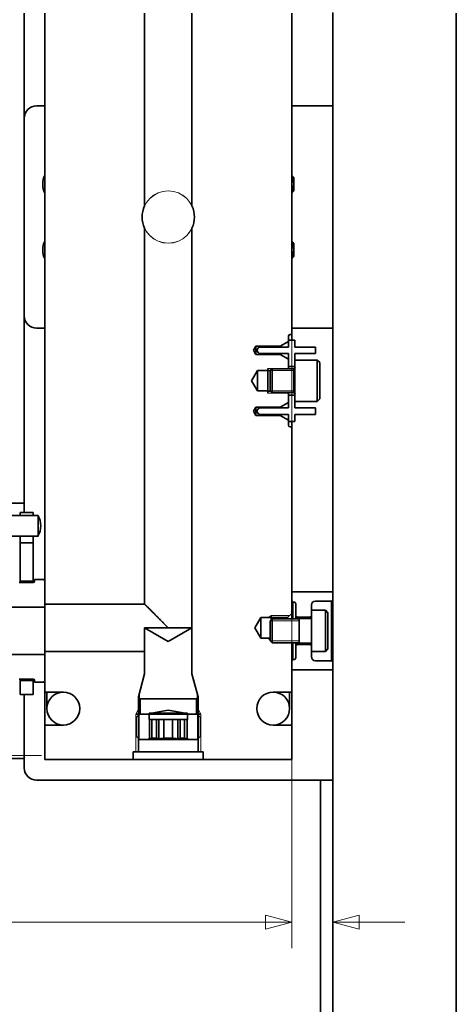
# Model space of a CAD drawing. Header units: millimetres. Extents: x 0 to 1189, y 0 to 841.
# Tile 16 of 28: x 938 to 991, y 183 to 303. Entities that reach past the tile are written whole.
import ezdxf

# ---------------------------------------------------------------- set-up
doc = ezdxf.new("R2010")
doc.units = ezdxf.units.MM
doc.layers.add('1', color=7, linetype='Continuous')

msp = doc.modelspace()

# ---------------------------------------------------------------- linework, layer by layer
at = {"layer": '1', "color": 4, "linetype": 'Continuous', "lineweight": 13}
for p, q in [((975.96, 545.14), (975.96, 84.34)), ((970.96, 302.01), (970.96, 190.05))]:
    msp.add_line(p, q, dxfattribs=at)
at = {"layer": '1', "color": 253, "linetype": 'Continuous', "lineweight": 35}
for p, q in [((938.46, 303.6), (938.46, 244.1)), ((940.96, 292.34), (939.96, 292.34)), ((975.96, 292.34), (970.96, 292.34)), ((939.96, 265.34), (940.96, 265.34)), ((970.96, 265.34), (975.96, 265.34)), ((938.46, 244.1), (936.41, 244.1)), ((952.54, 220.36), (952.54, 218.66)), ((959.39, 220.36), (952.54, 220.36)), ((959.39, 218.66), (959.39, 220.36)), ((955.96, 218.95), (953.91, 218.59)), ((958.02, 218.59), (955.96, 218.95)), ((952.47, 218.49), (952.05, 218.07)), ((952.05, 218.07), (952.05, 215.8)), ((953.64, 218.59), (953.91, 218.59)), ((953.64, 218.59), (953.64, 217.84)), ((953.64, 217.84), (953.67, 217.84)), ((953.67, 217.84), (953.67, 215.47)), ((953.98, 217.84), (953.67, 217.84)), ((953.98, 215.56), (953.98, 217.84)), ((954.82, 217.84), (954.51, 217.84)), ((954.51, 217.84), (954.51, 215.56)), ((955.44, 217.84), (954.82, 217.84)), ((954.82, 217.84), (954.82, 215.47)), ((955.44, 215.56), (955.44, 217.84)), ((957.11, 217.84), (956.49, 217.84)), ((956.49, 217.84), (956.49, 215.56)), ((957.42, 217.84), (957.11, 217.84)), ((957.11, 217.84), (957.11, 215.47)), ((957.42, 215.56), (957.42, 217.84)), ((958.26, 217.84), (957.94, 217.84)), ((957.94, 217.84), (957.94, 215.56)), ((958.02, 218.59), (958.29, 218.59)), ((958.26, 217.84), (958.26, 215.47)), ((958.26, 217.84), (958.29, 217.84)), ((958.29, 217.84), (958.29, 218.59)), ((959.88, 218.07), (959.46, 218.49)), ((959.88, 215.8), (959.88, 218.07)), ((952.05, 215.8), (952.47, 215.39)), ((952.47, 215.39), (953.45, 215.39)), ((953.67, 215.47), (953.45, 215.39)), ((958.48, 215.39), (958.26, 215.47)), ((958.48, 215.39), (959.46, 215.39)), ((959.46, 215.39), (959.88, 215.8)), ((936.41, 213.1), (938.46, 213.1)), ((938.46, 213.1), (938.46, 211.96)), ((974.46, 210.46), (939.96, 210.46)), ((974.46, 210.46), (974.46, 116.1)), ((974.46, 210.46), (975.96, 210.46))]:
    msp.add_line(p, q, dxfattribs=at)
at = {"layer": '1', "color": 95, "linetype": 'Continuous', "lineweight": 35}
for p, q in [((940.96, 231.84), (940.96, 303.6)), ((953.09, 303.6), (953.09, 280.19)), ((958.84, 280.19), (958.84, 303.6)), ((970.96, 264.56), (970.96, 303.6)), ((953.09, 277.49), (953.09, 231.84)), ((958.84, 223.38), (958.84, 277.49)), ((970.56, 264.36), (970.56, 263.74)), ((970.96, 264.56), (970.76, 264.56)), ((966.61, 263.16), (966.31, 262.66)), ((969.56, 263.16), (966.61, 263.16)), ((970.56, 263.74), (969.56, 263.16)), ((966.31, 262.66), (966.61, 262.16)), ((966.61, 262.16), (969.56, 262.16)), ((969.56, 262.16), (970.56, 261.59)), ((970.56, 261.59), (970.56, 260.54)), ((966.81, 260.21), (966.06, 258.96)), ((968.06, 260.21), (966.81, 260.21)), ((968.06, 260.21), (968.06, 260.46)), ((968.39, 260.21), (968.06, 260.21)), ((968.06, 260.21), (968.06, 260.21)), ((970.56, 260.54), (970.44, 260.41)), ((970.56, 260.54), (970.56, 260.54)), ((970.56, 260.54), (970.56, 260.54)), ((966.06, 258.96), (966.81, 257.72)), ((966.81, 257.72), (968.06, 257.72)), ((968.06, 257.72), (968.06, 257.71)), ((968.06, 257.71), (968.06, 257.46)), ((968.06, 257.71), (968.39, 257.71)), ((970.44, 257.52), (970.56, 257.39)), ((970.56, 257.39), (970.56, 257.39)), ((970.56, 257.39), (970.56, 257.39)), ((970.56, 257.39), (970.56, 256.34)), ((970.56, 256.34), (969.56, 255.76)), ((966.61, 255.76), (966.31, 255.26)), ((966.31, 255.26), (966.61, 254.76)), ((969.56, 255.76), (966.61, 255.76)), ((966.61, 254.76), (969.56, 254.76)), ((969.56, 254.76), (970.56, 254.19)), ((970.56, 254.19), (970.56, 253.57)), ((970.76, 253.36), (970.96, 253.36)), ((970.96, 230.71), (970.96, 253.36)), ((953.09, 231.84), (940.96, 231.84)), ((967.22, 230.21), (966.46, 228.96)), ((970.46, 230.21), (967.22, 230.21)), ((968.46, 230.21), (968.46, 230.46)), ((968.46, 229.92), (968.46, 230.21)), ((970.96, 230.71), (970.46, 230.21)), ((966.46, 228.96), (967.22, 227.71)), ((967.22, 227.71), (968.36, 227.71)), ((970.96, 221.16), (970.96, 227.15)), ((940.96, 221.16), (940.96, 226.09)), ((940.96, 226.09), (953.09, 226.09)), ((953.09, 226.09), (953.09, 223.38)), ((953.09, 223.38), (952.34, 220.59)), ((959.59, 220.59), (958.84, 223.38)), ((943.21, 221.16), (940.96, 221.16)), ((968.71, 221.16), (970.96, 221.16)), ((952.34, 220.59), (952.34, 213.89)), ((959.59, 213.89), (959.59, 220.59)), ((952.34, 218.49), (952, 218.49)), ((952.34, 218.49), (959.59, 218.49)), ((959.59, 218.49), (959.93, 218.49)), ((943.21, 217.16), (940.96, 217.16)), ((940.96, 212.96), (940.96, 217.16)), ((968.71, 217.16), (970.96, 217.16)), ((970.96, 212.96), (970.96, 217.16)), ((951.71, 212.96), (940.96, 212.96)), ((952.34, 213.89), (951.71, 213.89)), ((951.71, 213.89), (951.71, 212.96)), ((960.21, 213.89), (959.59, 213.89)), ((960.21, 212.96), (960.21, 213.89)), ((970.96, 212.96), (960.21, 212.96))]:
    msp.add_line(p, q, dxfattribs=at)
at = {"layer": '1', "color": 12, "linetype": 'Continuous', "lineweight": 35}
for p, q in [((975.96, 303.6), (975.96, 116.1)), ((990.96, 303.6), (990.96, 116.1))]:
    msp.add_line(p, q, dxfattribs=at)
at = {"layer": '1', "color": 214, "linetype": 'Continuous', "lineweight": 35}
for p, q in [((971.06, 283.8), (971.02, 283.8)), ((971.21, 283.65), (971.06, 283.8)), ((971.02, 281.88), (971.06, 281.88)), ((971.06, 281.88), (971.21, 282.04)), ((971.06, 275.8), (971.02, 275.8)), ((971.21, 275.65), (971.06, 275.8)), ((971.02, 273.88), (971.06, 273.88)), ((971.06, 273.88), (971.21, 274.04)), ((974.06, 261.46), (971.36, 261.46)), ((974.36, 261.16), (974.06, 261.46)), ((968.59, 260.41), (968.36, 260.19)), ((971.21, 260.41), (968.59, 260.41)), ((971.24, 260.46), (971.21, 260.46)), ((968.36, 257.74), (968.59, 257.52)), ((968.59, 257.52), (971.21, 257.52)), ((971.21, 257.46), (971.24, 257.46)), ((971.36, 256.46), (974.06, 256.46)), ((974.06, 256.46), (974.36, 256.76)), ((975.06, 231.1), (973.36, 231.1)), ((975.36, 230.8), (975.06, 231.1)), ((968.59, 230.04), (968.36, 229.82)), ((971.86, 230.04), (968.59, 230.04)), ((973.24, 230.1), (971.86, 230.1)), ((968.36, 227.37), (968.59, 227.15)), ((968.59, 227.15), (971.86, 227.15)), ((971.86, 227.1), (973.24, 227.1)), ((973.36, 226.1), (975.06, 226.1)), ((975.06, 226.1), (975.36, 226.4))]:
    msp.add_line(p, q, dxfattribs=at)
at = {"layer": '1', "color": 214, "linetype": 'Continuous', "lineweight": 13}
for p, q in [((971.08, 283.65), (971.21, 283.65)), ((971.08, 282.04), (971.21, 282.04)), ((971.08, 275.65), (971.21, 275.65)), ((971.08, 274.04), (971.21, 274.04)), ((968.36, 260.19), (971.21, 260.19)), ((968.36, 257.74), (971.21, 257.74)), ((968.36, 229.82), (971.86, 229.82)), ((968.36, 227.37), (971.86, 227.37))]:
    msp.add_line(p, q, dxfattribs=at)
at = {"layer": '1', "color": 3, "linetype": 'Continuous', "lineweight": 35}
for p, q in [((967.16, 263.06), (970.56, 263.06)), ((970.56, 263.06), (970.56, 263.91)), ((970.56, 263.91), (971.36, 263.91)), ((971.36, 263.06), (971.36, 263.91)), ((971.36, 263.06), (973.86, 263.06)), ((973.86, 262.26), (973.86, 263.06)), ((970.56, 262.26), (967.16, 262.26)), ((970.56, 260.71), (970.56, 262.26)), ((973.86, 262.26), (971.36, 262.26)), ((971.36, 261.46), (971.36, 262.26)), ((971.36, 260.71), (970.56, 260.71)), ((970.56, 255.66), (970.56, 257.21)), ((970.56, 257.21), (971.36, 257.21)), ((971.36, 255.66), (971.36, 256.46)), ((967.16, 255.66), (970.56, 255.66)), ((970.56, 254.86), (967.16, 254.86)), ((970.56, 254.01), (970.56, 254.86)), ((971.36, 255.66), (973.86, 255.66)), ((971.36, 254.01), (971.36, 254.86)), ((973.86, 254.86), (971.36, 254.86)), ((973.86, 254.86), (973.86, 255.66)), ((971.36, 254.01), (970.56, 254.01)), ((939.56, 234.47), (937.83, 234.47)), ((939.71, 234.62), (939.71, 234.85)), ((940.79, 234.85), (939.71, 234.85)), ((940.94, 234.7), (940.79, 234.85)), ((940.96, 231.47), (940.94, 234.7)), ((971.11, 233.35), (970.96, 233.2)), ((970.96, 232.25), (970.96, 233.2)), ((971.11, 233.35), (975.91, 233.35)), ((975.96, 233.25), (975.91, 233.35)), ((975.96, 233.25), (975.96, 232.37)), ((970.96, 232.25), (971.11, 232.1)), ((971.21, 232.1), (971.11, 232.1)), ((975.81, 232.22), (973.86, 232.22)), ((975.81, 232.22), (975.96, 232.37)), ((940.96, 231.47), (896.73, 231.47)), ((971.46, 230.4), (971.46, 231.85)), ((973.36, 231.72), (973.36, 231.1)), ((971.46, 230.4), (971.61, 230.25)), ((973.21, 230.25), (971.61, 230.25)), ((973.21, 230.25), (973.36, 230.4)), ((953.09, 228.96), (953.09, 223.38)), ((953.09, 228.96), (955.96, 227.31)), ((955.96, 227.31), (958.84, 228.96)), ((958.84, 223.38), (958.84, 228.96)), ((971.61, 226.95), (971.46, 226.8)), ((971.46, 225.35), (971.46, 226.8)), ((971.61, 226.95), (973.21, 226.95)), ((973.36, 226.8), (973.21, 226.95)), ((973.36, 226.1), (973.36, 225.47)), ((896.73, 225.72), (940.96, 225.72)), ((940.94, 222.5), (940.96, 225.72)), ((971.11, 225.1), (970.96, 224.95)), ((970.96, 224), (970.96, 224.95)), ((971.11, 225.1), (971.21, 225.1)), ((973.86, 224.97), (975.81, 224.97)), ((975.96, 224.82), (975.81, 224.97)), ((975.96, 224.82), (975.96, 223.95)), ((970.96, 224), (971.11, 223.85)), ((975.91, 223.85), (971.11, 223.85)), ((975.91, 223.85), (975.96, 223.95)), ((937.83, 222.72), (939.56, 222.72)), ((939.71, 222.35), (939.71, 222.57)), ((940.79, 222.35), (940.94, 222.5)), ((953.09, 223.38), (952.41, 220.86)), ((959.51, 220.86), (958.84, 223.38)), ((939.71, 222.35), (940.79, 222.35)), ((952.41, 220.86), (952.41, 220.36)), ((952.41, 220.36), (959.51, 220.36)), ((959.51, 220.36), (959.51, 220.86))]:
    msp.add_line(p, q, dxfattribs=at)
at = {"layer": '1', "color": 251, "linetype": 'Continuous', "lineweight": 13}
for p, q in [((970.49, 260.46), (968.06, 260.46)), ((970.49, 257.46), (968.06, 257.46)), ((968.46, 230.46), (968.03, 230.21)), ((970.71, 230.46), (968.46, 230.46)), ((968.36, 227.52), (968.03, 227.71)), ((952, 218.49), (952.34, 219.08)), ((959.93, 218.49), (959.59, 219.08)), ((952, 213.89), (952, 218.49)), ((952.42, 215.44), (952.42, 218.44)), ((959.51, 215.44), (959.51, 218.44)), ((959.93, 213.89), (959.93, 218.49))]:
    msp.add_line(p, q, dxfattribs=at)
at = {"layer": '1', "color": 30, "linetype": 'Continuous', "lineweight": 35}
for p, q in [((937.97, 242.6), (937.97, 242.97)), ((939.56, 242.97), (937.97, 242.97)), ((939.56, 242.6), (939.56, 242.97)), ((937.97, 234.65), (937.97, 239.3)), ((939.56, 239.3), (937.97, 239.3)), ((939.56, 234.65), (939.56, 239.3)), ((937.97, 234.65), (939.56, 234.65)), ((937.97, 220.85), (937.97, 222.55)), ((937.97, 222.55), (939.56, 222.55)), ((939.56, 220.85), (939.56, 222.55)), ((939.56, 220.85), (937.97, 220.85))]:
    msp.add_line(p, q, dxfattribs=at)
at = {"layer": '1', "color": 11, "linetype": 'Continuous', "lineweight": 35}
for p, q in [((940.13, 242.6), (932.86, 242.6)), ((932.86, 240.1), (940.13, 240.1))]:
    msp.add_line(p, q, dxfattribs=at)
at = {"layer": '1', "color": 7, "linetype": 'Continuous', "lineweight": 13}
for p, q in [((931.81, 213.47), (940.56, 213.47)), ((967.79, 194.08), (967.79, 192.38)), ((970.96, 193.23), (967.79, 194.08)), ((979.14, 194.08), (975.96, 193.23)), ((979.14, 192.38), (979.14, 194.08)), ((970.96, 193.23), (910.55, 193.23)), ((967.79, 192.38), (970.96, 193.23)), ((975.96, 193.23), (979.14, 192.38)), ((975.96, 193.23), (984.71, 193.23))]:
    msp.add_line(p, q, dxfattribs=at)
at = {"layer": '1', "color": 3, "linetype": 'Continuous', "lineweight": 18}
for radius in [3.17, 3.18]:
    msp.add_circle((955.96, 278.84), radius, dxfattribs=at)
at = {"layer": '1', "color": 3, "linetype": 'Continuous', "lineweight": 35}
for centre in [(943.21, 219.16), (968.71, 219.16)]:
    msp.add_circle(centre, 2, dxfattribs=at)
at = {"layer": '1', "color": 253, "linetype": 'Continuous', "lineweight": 35}
for centre, radius, start, end in [((939.96, 290.84), 1.5, 90, 180), ((939.96, 266.84), 1.5, 180, 270), ((952.29, 218.66), 0.25, 315, 0), ((959.64, 218.66), 0.25, 180, 225), ((939.96, 211.96), 1.5, 180, 270)]:
    msp.add_arc(centre, radius, start, end, dxfattribs=at)
at = {"layer": '1', "color": 2, "linetype": 'Continuous', "lineweight": 35}
for centre, start, end in [((943.21, 282.84), 154.1531, 205.8469), ((968.71, 282.84), 0, 25.8412), ((968.71, 282.84), 334.1587, 0), ((943.21, 274.84), 154.1531, 205.8469), ((968.71, 274.84), 0, 25.8412), ((968.71, 274.84), 334.1587, 0)]:
    msp.add_arc(centre, 2.5, start, end, dxfattribs=at)
at = {"layer": '1', "color": 95, "linetype": 'Continuous', "lineweight": 35}
for centre, radius, start, end in [((955.96, 278.84), 3.18, 154.8923, 205.1077), ((955.96, 278.84), 3.18, 334.8923, 25.1077), ((970.76, 264.36), 0.2, 90, 180), ((970.76, 253.57), 0.2, 180, 270), ((943.21, 219.16), 2, 270, 90), ((968.71, 219.16), 2, 90, 270)]:
    msp.add_arc(centre, radius, start, end, dxfattribs=at)
at = {"layer": '1', "color": 3, "linetype": 'Continuous', "lineweight": 35}
for centre, radius, start, end in [((967.16, 262.66), 0.4, 90, 270), ((967.16, 255.26), 0.4, 90, 270), ((939.56, 234.62), 0.15, 270, 0), ((971.21, 231.85), 0.25, 0, 90), ((973.86, 231.72), 0.5, 90, 180), ((971.21, 225.35), 0.25, 270, 0), ((973.86, 225.47), 0.5, 180, 270), ((939.56, 222.57), 0.15, 0, 90)]:
    msp.add_arc(centre, radius, start, end, dxfattribs=at)
at = {"layer": '1', "color": 214, "linetype": 'Continuous', "lineweight": 35}
for centre, start, end in [((971.24, 260.59), 270, 0), ((971.24, 257.34), 0, 90), ((973.24, 230.22), 270, 0), ((973.24, 226.97), 0, 90)]:
    msp.add_arc(centre, 0.125, start, end, dxfattribs=at)
at = {"layer": '1', "color": 11, "linetype": 'Continuous', "lineweight": 35}
msp.add_arc((937.96, 241.35), 2.5, 330, 30, dxfattribs=at)
at = {"layer": '1', "color": 214, "linetype": 'Continuous', "lineweight": 35}
for points in [[(971.06, 283.71), (971.06, 283.8)], [(971.21, 282.84), (971.21, 282.44), (971.21, 282.04)], [(971.06, 281.88), (971.06, 281.98)], [(971.06, 275.71), (971.06, 275.8)], [(971.06, 273.88), (971.06, 273.98)], [(971.21, 274.84), (971.21, 274.44), (971.21, 274.04)]]:
    msp.add_open_spline(points, degree=1, dxfattribs=at)
for points, knots in [([(971.21, 283.65), (971.21, 283.54), (971.21, 282.84)], [0, 0, 0.133962, 1, 1]), ([(971.21, 275.65), (971.21, 275.54), (971.21, 274.84)], [0, 0, 0.133962, 1, 1]), ([(971.36, 261.46), (971.36, 261.07), (971.36, 260), (971.36, 258.61), (971.36, 257.33), (971.36, 256.57), (971.36, 256.46)], [0, 0, 0.079371, 0.292291, 0.571159, 0.827433, 0.979747, 1, 1]), ([(974.06, 256.46), (974.06, 256.86), (974.06, 257.93), (974.06, 259.32), (974.06, 260.6), (974.06, 261.36), (974.06, 261.46)], [0, 0, 0.079371, 0.292291, 0.571159, 0.827433, 0.979747, 1, 1]), ([(974.36, 261.16), (974.36, 260.74), (974.36, 259.64), (974.36, 258.29), (974.36, 257.67), (974.36, 256.87), (974.36, 256.76)], [0, 0, 0.095493, 0.34549, 0.65451, 0.793891, 0.975529, 1, 1]), ([(968.36, 257.74), (968.36, 257.86), (968.36, 258.69), (968.36, 259.73), (968.36, 260.19)], [0, 0, 0.049514, 0.388736, 0.811739, 1, 1]), ([(968.59, 260.41), (968.59, 260.3), (968.59, 259.52), (968.59, 258.41), (968.59, 257.63), (968.59, 257.52)], [0, 0, 0.03806, 0.308657, 0.691343, 0.96194, 1, 1]), ([(971.21, 257.46), (971.21, 257.58), (971.21, 258.39), (971.21, 259.54), (971.21, 260.35), (971.21, 260.46)], [0, 0, 0.038055, 0.308655, 0.691345, 0.961945, 1, 1]), ([(973.36, 231.1), (973.36, 230.7), (973.36, 229.63), (973.36, 228.24), (973.36, 226.96), (973.36, 226.2), (973.36, 226.1)], [0, 0, 0.079371, 0.29229, 0.571156, 0.82743, 0.979747, 1, 1]), ([(975.06, 226.1), (975.06, 226.49), (975.06, 227.56), (975.06, 228.95), (975.06, 230.23), (975.06, 230.99), (975.06, 231.1)], [0, 0, 0.079375, 0.292294, 0.571156, 0.82743, 0.979747, 1, 1]), ([(975.36, 230.8), (975.36, 230.38), (975.36, 229.28), (975.36, 227.92), (975.36, 227.3), (975.36, 226.5), (975.36, 226.4)], [0, 0, 0.095493, 0.345495, 0.65451, 0.793896, 0.975529, 1, 1]), ([(968.36, 227.37), (968.36, 227.83), (968.36, 228.87), (968.36, 229.7), (968.36, 229.82)], [0, 0, 0.188254, 0.61126, 0.950485, 1, 1]), ([(968.59, 230.04), (968.59, 229.93), (968.59, 229.15), (968.59, 228.04), (968.59, 227.26), (968.59, 227.15)], [0, 0, 0.03806, 0.308657, 0.691343, 0.96194, 1, 1]), ([(971.86, 227.1), (971.86, 227.53), (971.86, 228.02), (971.86, 229.17), (971.86, 229.98), (971.86, 230.1)], [0, 0, 0.146451, 0.30866, 0.69134, 0.961939, 1, 1])]:
    msp.add_open_spline(points, degree=1, knots=knots, dxfattribs=at)
at = {"layer": '1', "color": 95, "linetype": 'Continuous', "lineweight": 35}
for points in [[(970.96, 263.91), (970.96, 264.56)], [(969.56, 263.06), (969.56, 263.16)], [(969.56, 262.16), (969.56, 262.26)], [(970.56, 260.41), (970.56, 260.54)], [(970.56, 260.54), (970.56, 260.41)], [(970.56, 257.39), (970.56, 257.52)], [(970.56, 257.52), (970.56, 257.39)], [(969.56, 255.66), (969.56, 255.76)], [(969.56, 254.76), (969.56, 254.86)], [(970.96, 253.36), (970.96, 254.01)], [(940.96, 231.47), (940.96, 231.84)], [(970.46, 230.04), (970.46, 230.21)], [(970.96, 230.71), (970.96, 230.04)], [(952.41, 220.59), (952.34, 220.59)], [(959.59, 220.59), (959.51, 220.59)]]:
    msp.add_open_spline(points, degree=1, dxfattribs=at)
for points, knots in [([(966.61, 263.16), (966.61, 263.02), (966.61, 262.31), (966.61, 262.16)], [0, 0, 0.146451, 0.853549, 1, 1]), ([(966.81, 260.21), (966.81, 260.09), (966.81, 259.24), (966.81, 258.19), (966.81, 257.72)], [0, 0, 0.049516, 0.388741, 0.81174, 1, 1]), ([(968.06, 260.21), (968.06, 260.09), (968.06, 259.24), (968.06, 258.19), (968.06, 257.72)], [0, 0, 0.049516, 0.388741, 0.81174, 1, 1]), ([(966.61, 255.76), (966.61, 255.62), (966.61, 254.91), (966.61, 254.76)], [0, 0, 0.146451, 0.853549, 1, 1]), ([(953.09, 231.84), (953.37, 231.56), (954.17, 230.76), (955.32, 229.6), (955.96, 228.96)], [0, 0, 0.099038, 0.376511, 0.777471, 1, 1]), ([(967.22, 227.71), (967.22, 227.84), (967.22, 228.69), (967.22, 229.74), (967.22, 230.21)], [0, 0, 0.049518, 0.388747, 0.811749, 1, 1]), ([(940.96, 226.09), (940.96, 226.6), (940.96, 227.94), (940.96, 228.78)], [0, 0, 0.188233, 0.686616, 1, 1]), ([(940.96, 217.16), (940.96, 217.63), (940.96, 218.21), (940.96, 219.99), (940.96, 221.16)], [0, 0, 0.117243, 0.261596, 0.707429, 1, 1]), ([(970.96, 217.16), (970.96, 217.63), (970.96, 218.21), (970.96, 219.99), (970.96, 221.16)], [0, 0, 0.117243, 0.261596, 0.707429, 1, 1]), ([(960.21, 212.96), (960.11, 212.96), (959.29, 212.96), (958.61, 212.96), (956.91, 212.96), (955.02, 212.96), (953.31, 212.96), (952.14, 212.96), (951.71, 212.96)], [0, 0, 0.012529, 0.109082, 0.188253, 0.388734, 0.611256, 0.811747, 0.950488, 1, 1]), ([(952.34, 213.89), (952.75, 213.89), (953.25, 213.89), (954.68, 213.89), (955.53, 213.89), (957.25, 213.89), (958.68, 213.89), (959.17, 213.89), (959.59, 213.89)], [0, 0, 0.057273, 0.125746, 0.322701, 0.439733, 0.677299, 0.874254, 0.942727, 1, 1])]:
    msp.add_open_spline(points, degree=1, knots=knots, dxfattribs=at)
at = {"layer": '1', "color": 253, "linetype": 'Continuous', "lineweight": 35}
for points, knots in [([(938.46, 242.97), (938.46, 243.59), (938.46, 244.1)], [0, 0, 0.552513, 1, 1]), ([(938.46, 213.1), (938.46, 213.2), (938.46, 214.03), (938.46, 215.65), (938.46, 217.96), (938.46, 220.85)], [0, 0, 0.013524, 0.120616, 0.329025, 0.627518, 1, 1]), ([(958.02, 218.59), (957.54, 218.59), (956.99, 218.59), (955.61, 218.59), (954.39, 218.59), (953.91, 218.59)], [0, 0, 0.116984, 0.25, 0.586831, 0.883037, 1, 1]), ([(958.48, 215.39), (958.08, 215.39), (957.61, 215.39), (956.32, 215.39), (954.92, 215.39), (953.85, 215.39), (953.45, 215.39)], [0, 0, 0.079375, 0.172571, 0.428844, 0.707709, 0.920625, 1, 1]), ([(953.98, 215.56), (953.83, 215.52), (953.67, 215.47)], [0, 0, 0.495582, 1, 1]), ([(954.82, 215.47), (954.66, 215.52), (954.51, 215.56)], [0, 0, 0.504172, 1, 1]), ([(955.44, 215.56), (955.28, 215.54), (955.13, 215.52), (955.05, 215.51), (954.97, 215.5), (954.9, 215.48), (954.82, 215.47)], [0, 0, 0.248857, 0.498675, 0.623738, 0.749138, 0.874604, 1, 1]), ([(957.11, 215.47), (956.96, 215.5), (956.8, 215.52), (956.72, 215.53), (956.64, 215.54), (956.57, 215.55), (956.49, 215.56)], [0, 0, 0.24956, 0.499521, 0.62468, 0.749914, 0.875105, 1, 1]), ([(957.42, 215.56), (957.26, 215.52), (957.11, 215.47)], [0, 0, 0.495828, 1, 1]), ([(958.26, 215.47), (958.1, 215.52), (957.94, 215.56)], [0, 0, 0.504172, 1, 1])]:
    msp.add_open_spline(points, degree=1, knots=knots, dxfattribs=at)
at = {"layer": '1', "color": 11, "linetype": 'Continuous', "lineweight": 35}
msp.add_open_spline([(940.13, 242.6), (940.13, 242.47), (940.13, 241.62), (940.13, 240.57), (940.13, 240.1)], degree=1, knots=[0, 0, 0.049502, 0.388697, 0.811716, 1, 1], dxfattribs=at)
at = {"layer": '1', "color": 30, "linetype": 'Continuous', "lineweight": 35}
for points in [[(937.97, 239.3), (937.97, 240.1)], [(939.56, 239.3), (939.56, 240.1)], [(937.97, 234.47), (937.97, 234.65)], [(939.56, 234.47), (939.56, 234.65)], [(937.97, 222.72), (937.97, 222.55)], [(939.56, 222.72), (939.56, 222.55)]]:
    msp.add_open_spline(points, degree=1, dxfattribs=at)
at = {"layer": '1', "color": 3, "linetype": 'Continuous', "lineweight": 35}
for points, knots in [([(971.11, 232.1), (971.11, 231.95), (971.11, 230.88), (971.11, 230.04)], [0, 0, 0.06931, 0.590489, 1, 1]), ([(975.81, 224.97), (975.81, 225.39), (975.81, 226.54), (975.81, 228.16), (975.81, 229.03), (975.81, 230.65), (975.81, 231.31), (975.81, 232.12), (975.81, 232.22)], [0, 0, 0.057273, 0.215969, 0.439733, 0.56027, 0.784034, 0.874257, 0.985471, 1, 1]), ([(940.96, 228.78), (940.96, 229.62), (940.96, 230.96), (940.96, 231.47)], [0, 0, 0.313387, 0.81177, 1, 1]), ([(953.09, 228.96), (953.21, 228.96), (954.08, 228.96), (955.56, 228.96), (957.16, 228.96), (957.85, 228.96), (958.72, 228.96), (958.84, 228.96)], [0, 0, 0.020261, 0.172569, 0.428843, 0.707706, 0.827431, 0.979754, 1, 1]), ([(971.11, 227.15), (971.11, 226.31), (971.11, 225.24), (971.11, 225.1)], [0, 0, 0.409519, 0.93068, 1, 1]), ([(941.21, 221.16), (941.21, 220.31), (941.21, 219.29), (941.21, 219.16)], [0, 0, 0.428715, 0.935396, 1, 1]), ([(970.71, 219.16), (970.71, 219.29), (970.71, 220.31), (970.71, 221.16)], [0, 0, 0.064604, 0.571285, 1, 1])]:
    msp.add_open_spline(points, degree=1, knots=knots, dxfattribs=at)
for points in [[(971.46, 230.04), (971.46, 230.4)], [(971.61, 230.25), (971.61, 230.04)], [(973.21, 230.1), (973.21, 230.25)], [(971.46, 226.8), (971.46, 227.15)], [(971.61, 227.15), (971.61, 226.95)], [(973.21, 226.95), (973.21, 227.1)]]:
    msp.add_open_spline(points, degree=1, dxfattribs=at)
at = {"layer": '1', "color": 253, "linetype": 'Continuous', "lineweight": 35}
for points in [[(954.51, 217.84), (953.98, 217.84)], [(956.49, 217.84), (955.44, 217.84)], [(957.94, 217.84), (957.42, 217.84)], [(953.98, 215.56), (954.51, 215.56)], [(955.44, 215.56), (956.49, 215.56)], [(957.42, 215.56), (957.94, 215.56)]]:
    msp.add_open_spline(points, degree=1, dxfattribs=at)

doc.saveas('drawing.dxf')
